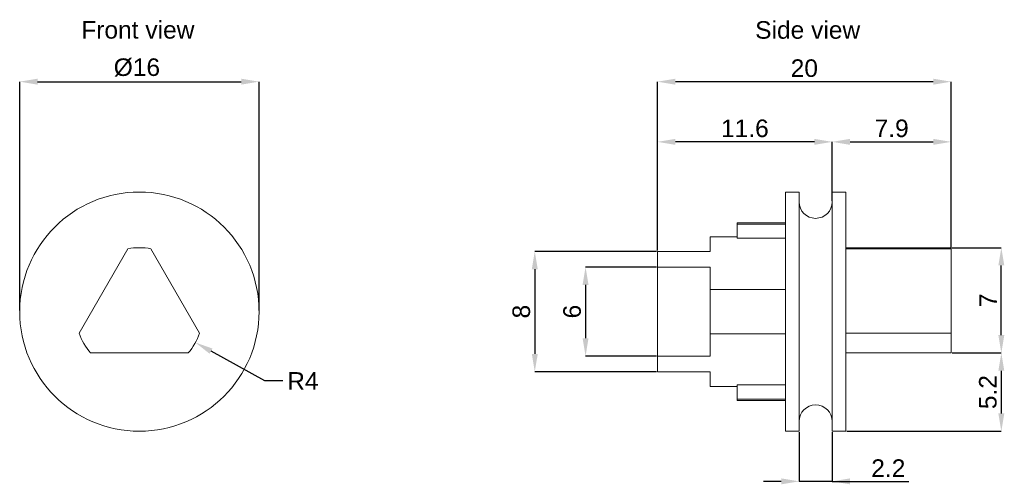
# Model space of a CAD drawing. Header units: millimetres. Extents: x 17.9 to 83.3, y 27.5 to 58.4.
import ezdxf

# ---------------------------------------------------------------- set-up
doc = ezdxf.new("R2010")
doc.units = ezdxf.units.MM
doc.header["$LTSCALE"] = 0.333333
doc.header["$PDSIZE"] = -1
doc.layers.add('FORMAT', color=7, linetype='Continuous')
doc.styles.add('SLDTEXTSTYLE0', font='arial.ttf')
doc.styles.add('SLDTEXTSTYLE1', font='arial.ttf')
doc.dimstyles.new('SLDDIMSTYLE0', dxfattribs={"dimtxt": 1.166667, "dimasz": 1.185333, "dimexe": 0, "dimexo": 0.0625, "dimgap": 0.291667, "dimtad": 1, "dimdec": 0, "dimrnd": 1e-09, "dimzin": 12, "dimdsep": 46, "dimtxsty": 'SLDTEXTSTYLE0', "dimsah": 1, "dimcen": 0.09, "dimadec": 0, "dimazin": 3, "dimtfac": 1, "dimtdec": 0, "dimtofl": 0, "dimtmove": 0, "dimatfit": 3, "dimfxl": 1, "dimfrac": 2, "dimtolj": 1, "dimtzin": 12, "dimarcsym": 0})
doc.dimstyles.new('SLDDIMSTYLE1', dxfattribs={"dimtxt": 1.166667, "dimasz": 1.185333, "dimexe": 0, "dimexo": 0.0625, "dimgap": 0.291667, "dimtad": 0, "dimtih": 1, "dimtoh": 1, "dimdec": 0, "dimrnd": 1e-09, "dimzin": 12, "dimdsep": 46, "dimtxsty": 'SLDTEXTSTYLE0', "dimsah": 1, "dimcen": 0, "dimadec": 0, "dimazin": 3, "dimtfac": 1, "dimtdec": 0, "dimtofl": 0, "dimtmove": 0, "dimatfit": 3, "dimfxl": 1, "dimfrac": 2, "dimtolj": 1, "dimtzin": 12, "dimarcsym": 0})
doc.dimstyles.new('SLDDIMSTYLE2', dxfattribs={"dimtxt": 1.166667, "dimasz": 1.185333, "dimexe": 0, "dimexo": 0.0625, "dimgap": 0.291667, "dimtad": 1, "dimrnd": 1e-09, "dimzin": 12, "dimdsep": 46, "dimtxsty": 'SLDTEXTSTYLE0', "dimsah": 1, "dimcen": 0.09, "dimadec": 0, "dimazin": 3, "dimtfac": 1, "dimtofl": 0, "dimtmove": 0, "dimatfit": 3, "dimfxl": 1, "dimfrac": 2, "dimtolj": 1, "dimtzin": 12, "dimarcsym": 0})
doc.dimstyles.new('SLDDIMSTYLE3', dxfattribs={"dimtxt": 1.166667, "dimasz": 1.185333, "dimexe": 0, "dimexo": 0.0625, "dimgap": 0.291667, "dimtad": 1, "dimdec": 1, "dimrnd": 1e-09, "dimzin": 12, "dimdsep": 46, "dimtxsty": 'SLDTEXTSTYLE0', "dimsah": 1, "dimcen": 0.09, "dimadec": 0, "dimazin": 3, "dimtfac": 1, "dimtdec": 1, "dimtofl": 0, "dimtmove": 0, "dimatfit": 3, "dimfxl": 1, "dimfrac": 2, "dimtolj": 1, "dimtzin": 12, "dimarcsym": 0})
doc.dimstyles.new('SLDDIMSTYLE4', dxfattribs={"dimtxt": 1.166667, "dimasz": 1.185333, "dimexe": 0, "dimexo": 0.0625, "dimgap": 0.291667, "dimtad": 1, "dimdec": 1, "dimrnd": 1e-09, "dimzin": 12, "dimdsep": 46, "dimtxsty": 'SLDTEXTSTYLE0', "dimsah": 1, "dimcen": 0.09, "dimadec": 0, "dimazin": 3, "dimtfac": 1, "dimtdec": 1, "dimtmove": 0, "dimatfit": 0, "dimfxl": 1, "dimfrac": 2, "dimtolj": 1, "dimtzin": 12, "dimarcsym": 0})

# ---------------------------------------------------------------- blocks, each defined once
blk = doc.blocks.new('_D')
at = {"layer": 'Defpoints', "color": 0}
for p in [(33.801, 54.287), (17.901, 39.003), (33.801, 39.003)]:
    blk.add_point(p, dxfattribs=at)
at = {"layer": 'FORMAT', "color": 0, "lineweight": -2}
for p, q in [((17.901, 39.066), (17.901, 54.287)), ((19.087, 54.287), (32.616, 54.287)), ((33.801, 39.066), (33.801, 54.287))]:
    blk.add_line(p, q, dxfattribs=at)
at = {"layer": 'FORMAT', "color": 0}
for points in [[(19.087, 54.484), (19.087, 54.089), (17.901, 54.287)], [(32.616, 54.089), (32.616, 54.484), (33.801, 54.287)]]:
    blk.add_solid(points, dxfattribs=at)
at = {"layer": 'FORMAT', "color": 0, "insert": (25.686, 55.834), "char_height": 1.1667, "attachment_point": 2, "style": 'SLDTEXTSTYLE0'}
blk.add_mtext('\\A1;%%c16', dxfattribs=at)
blk = doc.blocks.new('_D_1')
at = {"layer": 'Defpoints', "color": 0}
for p in [(25.851, 39.003), (29.571, 36.948)]:
    blk.add_point(p, dxfattribs=at)
at = {"layer": 'FORMAT', "color": 0, "lineweight": -2}
for p, q in [((34.191, 34.396), (30.609, 36.375)), ((35.376, 34.396), (34.191, 34.396))]:
    blk.add_line(p, q, dxfattribs=at)
at = {"layer": 'FORMAT', "color": 0}
blk.add_solid([(30.704, 36.548), (30.513, 36.202), (29.571, 36.948)], dxfattribs=at)
at = {"layer": 'FORMAT', "color": 0, "insert": (35.668, 34.979), "char_height": 1.1667, "attachment_point": 1, "style": 'SLDTEXTSTYLE0'}
blk.add_mtext('\\A1;R4', dxfattribs=at)
blk = doc.blocks.new('_D_2')
at = {"layer": 'Defpoints', "color": 0}
for p in [(79.762, 43.253), (83.095, 43.253), (79.762, 36.253)]:
    blk.add_point(p, dxfattribs=at)
at = {"layer": 'FORMAT', "color": 0, "lineweight": -2}
for p, q in [((79.825, 43.253), (83.095, 43.253)), ((83.095, 37.439), (83.095, 42.068)), ((79.825, 36.253), (83.095, 36.253))]:
    blk.add_line(p, q, dxfattribs=at)
at = {"layer": 'FORMAT', "color": 0}
for points in [[(83.293, 42.068), (82.898, 42.068), (83.095, 43.253)], [(82.898, 37.439), (83.293, 37.439), (83.095, 36.253)]]:
    blk.add_solid(points, dxfattribs=at)
at = {"layer": 'FORMAT', "color": 0, "insert": (81.637, 39.753), "char_height": 1.1667, "attachment_point": 2, "rotation": 90, "style": 'SLDTEXTSTYLE0'}
blk.add_mtext('\\A1;7', dxfattribs=at)
blk = doc.blocks.new('_D_3')
at = {"layer": 'Defpoints', "color": 0}
for p in [(60.262, 54.287), (79.762, 43.185), (60.262, 43.003)]:
    blk.add_point(p, dxfattribs=at)
at = {"layer": 'FORMAT', "color": 0, "lineweight": -2}
for p, q in [((60.262, 43.066), (60.262, 54.287)), ((78.577, 54.287), (61.447, 54.287)), ((79.762, 43.247), (79.762, 54.287))]:
    blk.add_line(p, q, dxfattribs=at)
at = {"layer": 'FORMAT', "color": 0}
for points in [[(61.447, 54.484), (61.447, 54.089), (60.262, 54.287)], [(78.577, 54.089), (78.577, 54.484), (79.762, 54.287)]]:
    blk.add_solid(points, dxfattribs=at)
at = {"layer": 'FORMAT', "color": 0, "insert": (70.012, 55.77), "char_height": 1.1667, "attachment_point": 2, "style": 'SLDTEXTSTYLE0'}
blk.add_mtext('\\A1;20', dxfattribs=at)
blk = doc.blocks.new('_D_4')
at = {"layer": 'Defpoints', "color": 0}
for p in [(60.262, 41.961), (55.483, 36.045), (60.262, 36.045)]:
    blk.add_point(p, dxfattribs=at)
at = {"layer": 'FORMAT', "color": 0, "lineweight": -2}
for p, q in [((60.2, 41.961), (55.483, 41.961)), ((55.483, 40.776), (55.483, 37.231)), ((60.2, 36.045), (55.483, 36.045))]:
    blk.add_line(p, q, dxfattribs=at)
at = {"layer": 'FORMAT', "color": 0}
for points in [[(55.68, 40.776), (55.285, 40.776), (55.483, 41.961)], [(55.285, 37.231), (55.68, 37.231), (55.483, 36.045)]]:
    blk.add_solid(points, dxfattribs=at)
at = {"layer": 'FORMAT', "color": 0, "insert": (54, 39.003), "char_height": 1.1667, "attachment_point": 2, "rotation": 90, "style": 'SLDTEXTSTYLE0'}
blk.add_mtext('\\A1;6', dxfattribs=at)
blk = doc.blocks.new('_D_5')
at = {"layer": 'Defpoints', "color": 0}
for p in [(60.262, 43.003), (52.11, 35.003), (60.262, 35.003)]:
    blk.add_point(p, dxfattribs=at)
at = {"layer": 'FORMAT', "color": 0, "lineweight": -2}
for p, q in [((60.2, 43.003), (52.11, 43.003)), ((52.11, 41.818), (52.11, 36.189)), ((60.2, 35.003), (52.11, 35.003))]:
    blk.add_line(p, q, dxfattribs=at)
at = {"layer": 'FORMAT', "color": 0}
for points in [[(52.308, 41.818), (51.913, 41.818), (52.11, 43.003)], [(51.913, 36.189), (52.308, 36.189), (52.11, 35.003)]]:
    blk.add_solid(points, dxfattribs=at)
at = {"layer": 'FORMAT', "color": 0, "insert": (50.627, 39.003), "char_height": 1.1667, "attachment_point": 2, "rotation": 90, "style": 'SLDTEXTSTYLE0'}
blk.add_mtext('\\A1;8', dxfattribs=at)
blk = doc.blocks.new('_D_6')
at = {"layer": 'Defpoints', "color": 0}
for p in [(79.762, 36.253), (72.762, 31.053), (83.095, 31.053)]:
    blk.add_point(p, dxfattribs=at)
at = {"layer": 'FORMAT', "color": 0, "lineweight": -2}
for p, q in [((79.825, 36.253), (83.095, 36.253)), ((83.095, 35.068), (83.095, 32.239)), ((72.825, 31.053), (83.095, 31.053))]:
    blk.add_line(p, q, dxfattribs=at)
at = {"layer": 'FORMAT', "color": 0}
for points in [[(83.293, 35.068), (82.898, 35.068), (83.095, 36.253)], [(82.898, 32.239), (83.293, 32.239), (83.095, 31.053)]]:
    blk.add_solid(points, dxfattribs=at)
at = {"layer": 'FORMAT', "color": 0, "insert": (81.613, 33.653), "char_height": 1.1667, "attachment_point": 2, "rotation": 90, "style": 'SLDTEXTSTYLE0'}
blk.add_mtext('\\A1;5.2', dxfattribs=at)
blk = doc.blocks.new('_D_7')
at = {"layer": 'Defpoints', "color": 0}
for p in [(79.762, 50.287), (71.862, 46.303), (79.762, 43.185)]:
    blk.add_point(p, dxfattribs=at)
at = {"layer": 'FORMAT', "color": 0, "lineweight": -2}
for p, q in [((71.862, 46.366), (71.862, 50.287)), ((73.047, 50.287), (78.577, 50.287)), ((79.762, 43.247), (79.762, 50.287))]:
    blk.add_line(p, q, dxfattribs=at)
at = {"layer": 'FORMAT', "color": 0}
for points in [[(73.047, 50.484), (73.047, 50.089), (71.862, 50.287)], [(78.577, 50.089), (78.577, 50.484), (79.762, 50.287)]]:
    blk.add_solid(points, dxfattribs=at)
at = {"layer": 'FORMAT', "color": 0, "insert": (75.812, 51.77), "char_height": 1.1667, "attachment_point": 2, "style": 'SLDTEXTSTYLE0'}
blk.add_mtext('\\A1;7.9', dxfattribs=at)
blk = doc.blocks.new('_D_8')
at = {"layer": 'Defpoints', "color": 0}
for p in [(60.262, 50.287), (71.862, 46.303), (60.262, 43.003)]:
    blk.add_point(p, dxfattribs=at)
at = {"layer": 'FORMAT', "color": 0, "lineweight": -2}
for p, q in [((60.262, 43.066), (60.262, 50.287)), ((70.677, 50.287), (61.447, 50.287)), ((71.862, 46.366), (71.862, 50.287))]:
    blk.add_line(p, q, dxfattribs=at)
at = {"layer": 'FORMAT', "color": 0}
for points in [[(61.447, 50.484), (61.447, 50.089), (60.262, 50.287)], [(70.677, 50.089), (70.677, 50.484), (71.862, 50.287)]]:
    blk.add_solid(points, dxfattribs=at)
at = {"layer": 'FORMAT', "color": 0, "insert": (66.062, 51.77), "char_height": 1.1667, "attachment_point": 2, "style": 'SLDTEXTSTYLE0'}
blk.add_mtext('\\A1;11.6', dxfattribs=at)
blk = doc.blocks.new('_D_9')
at = {"layer": 'Defpoints', "color": 0}
for p in [(69.662, 31.053), (71.862, 31.053), (69.662, 27.72)]:
    blk.add_point(p, dxfattribs=at)
at = {"layer": 'FORMAT', "color": 0, "lineweight": -2}
for p, q in [((69.662, 30.991), (69.662, 27.72)), ((71.862, 30.991), (71.862, 27.72)), ((68.477, 27.72), (67.291, 27.72)), ((71.862, 27.72), (69.662, 27.72)), ((71.862, 27.72), (76.945, 27.72)), ((73.047, 27.72), (74.233, 27.72))]:
    blk.add_line(p, q, dxfattribs=at)
at = {"layer": 'FORMAT', "color": 0}
for points in [[(68.477, 27.522), (68.477, 27.918), (69.662, 27.72)], [(73.047, 27.918), (73.047, 27.522), (71.862, 27.72)]]:
    blk.add_solid(points, dxfattribs=at)
at = {"layer": 'FORMAT', "color": 0, "insert": (75.589, 29.183), "char_height": 1.1667, "attachment_point": 2, "style": 'SLDTEXTSTYLE0'}
blk.add_mtext('\\A1;2.2', dxfattribs=at)

msp = doc.modelspace()

# ---------------------------------------------------------------- linework, layer by layer
at = {"color": 7, "linetype": 'Continuous', "lineweight": 18}
for p, q in [((69.662, 46.953), (68.762, 46.953)), ((68.762, 46.953), (68.762, 31.053)), ((69.662, 46.953), (69.662, 31.053)), ((72.762, 46.953), (71.862, 46.953)), ((71.862, 46.953), (71.862, 31.053)), ((72.762, 46.953), (72.762, 31.053)), ((68.762, 44.903), (65.562, 44.903)), ((65.562, 44.903), (65.562, 44.818)), ((65.562, 44.818), (68.762, 44.818)), ((65.562, 43.877), (65.562, 44.818)), ((65.562, 43.978), (63.762, 43.978)), ((63.762, 43.978), (63.762, 43.003)), ((68.762, 43.877), (65.562, 43.877)), ((21.85, 37.572), (25.09, 43.185)), ((26.613, 43.185), (29.853, 37.572)), ((79.762, 43.253), (72.762, 43.253)), ((79.762, 43.185), (72.762, 43.185)), ((79.762, 43.185), (79.762, 43.253)), ((79.762, 37.572), (79.762, 43.185)), ((60.262, 41.961), (60.262, 43.003)), ((63.762, 43.003), (60.262, 43.003)), ((60.262, 41.961), (63.762, 41.961)), ((60.262, 36.045), (60.262, 41.961)), ((63.762, 41.961), (63.762, 40.483)), ((63.762, 40.483), (68.762, 40.483)), ((63.762, 37.524), (63.762, 40.483)), ((63.762, 36.045), (63.762, 37.524)), ((68.762, 37.524), (63.762, 37.524)), ((72.762, 37.572), (79.762, 37.572)), ((79.762, 36.253), (79.762, 37.572)), ((22.611, 36.253), (29.092, 36.253)), ((60.262, 35.003), (60.262, 36.045)), ((63.762, 36.045), (60.262, 36.045)), ((72.762, 36.253), (79.762, 36.253)), ((60.262, 35.003), (63.762, 35.003)), ((63.762, 35.003), (63.762, 34.028)), ((63.762, 34.028), (65.562, 34.028)), ((65.562, 34.13), (68.762, 34.13)), ((65.562, 33.189), (65.562, 34.13)), ((68.762, 33.189), (65.562, 33.189)), ((65.562, 33.189), (65.562, 33.103)), ((65.562, 33.103), (68.762, 33.103)), ((68.762, 31.053), (69.662, 31.053)), ((71.862, 31.053), (72.762, 31.053))]:
    msp.add_line(p, q, dxfattribs=at)
msp.add_circle((25.851, 39.003), 7.95, dxfattribs=at)
for centre, radius, start, end in [((70.762, 46.303), 1.1, 180, 0), ((25.851, 39.003), 4.25, 79.67978, 100.32022), ((25.851, 39.003), 4.25, 199.67978, 220.32022), ((25.851, 39.003), 4.25, 319.67978, 340.32022), ((70.762, 31.703), 1.1, 0, 180)]:
    msp.add_arc(centre, radius, start, end, dxfattribs=at)

# ---------------------------------------------------------------- texts
at = {"layer": 'FORMAT', "char_height": 1.1667, "attachment_point": 1, "style": 'SLDTEXTSTYLE1'}
for s, insert in [('Front view', (21.99, 58.315)), ('Side view', (66.747, 58.308))]:
    msp.add_mtext(s, dxfattribs=dict(at, insert=insert))

# ---------------------------------------------------------------- dimensions: what is measured, and where the dimension line sits
at = {"layer": 'FORMAT'}
dim = msp.add_linear_dim(base=(33.801, 54.287), p1=(17.901, 39.003), p2=(33.801, 39.003), text='%%c<>', dimstyle='SLDDIMSTYLE0', dxfattribs=at)
dim.commit()
dim.dimension.update_dxf_attribs({"geometry": '_D', "text_midpoint": (25.686, 54.287), "dimtype": 160})
for base, p1, p2, dimstyle, picture, middle in [((60.262023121, 54.286685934), (79.762023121, 43.184595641), (60.262023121, 43.003352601), 'SLDDIMSTYLE0', '_D_3', (70.012023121, 54.286685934)), ((60.262, 50.287), (71.862, 46.303), (60.262, 43.003), 'SLDDIMSTYLE3', '_D_8', (66.062, 50.287)), ((79.762, 50.287), (71.862, 46.303), (79.762, 43.185), 'SLDDIMSTYLE3', '_D_7', (75.812, 50.287)), ((69.662, 27.72), (71.862, 31.053), (69.662, 31.053), 'SLDDIMSTYLE4', '_D_9', (75.589, 27.72))]:
    dim = msp.add_linear_dim(base=base, p1=p1, p2=p2, dimstyle=dimstyle, dxfattribs=at)
    dim.commit()
    dim.dimension.update_dxf_attribs({"geometry": picture, "text_midpoint": middle, "dimtype": 160})
for base, p1, p2, dimstyle, picture, middle in [((83.095, 43.253), (79.762, 36.253), (79.762, 43.253), 'SLDDIMSTYLE2', '_D_2', (83.095, 39.753)), ((52.11, 35.003), (60.262, 43.003), (60.262, 35.003), 'SLDDIMSTYLE2', '_D_5', (52.11, 39.003)), ((55.483, 36.045), (60.262, 41.961), (60.262, 36.045), 'SLDDIMSTYLE0', '_D_4', (55.483, 39.003)), ((83.095, 31.053), (79.762, 36.253), (72.762, 31.053), 'SLDDIMSTYLE3', '_D_6', (83.095, 33.653))]:
    dim = msp.add_linear_dim(base=base, p1=p1, p2=p2, angle=90, dimstyle=dimstyle, dxfattribs=at)
    dim.commit()
    dim.dimension.update_dxf_attribs({"geometry": picture, "text_midpoint": middle, "dimtype": 160})
dim = msp.add_radius_dim(center=(25.851, 39.003), mpoint=(29.571, 36.948), dimstyle='SLDDIMSTYLE1', dxfattribs=at)
dim.commit()
dim.dimension.update_dxf_attribs({"geometry": '_D_1', "text_midpoint": (36.605, 34.396), "dimtype": 164})

doc.saveas('drawing.dxf')
